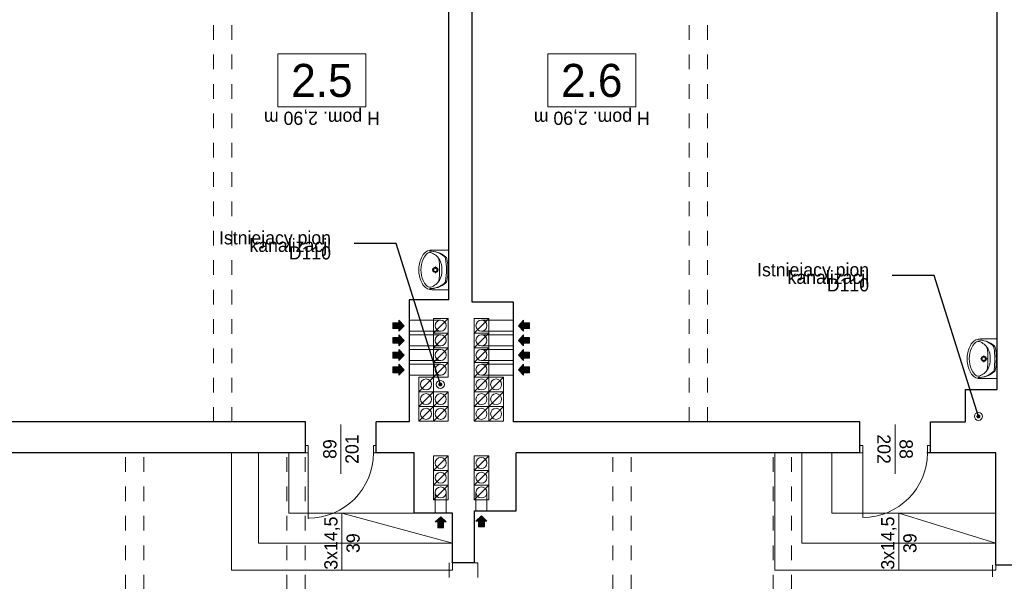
# Model space of a CAD drawing. Extents: x -145259 to -66341, y -2316 to 227384.
# Tile 98 of 143: x -113334 to -99921, y 131694 to 139339. Entities that reach past the tile are written whole.
import ezdxf

# ---------------------------------------------------------------- set-up
doc = ezdxf.new("R2010")
doc.units = 0
doc.header["$MEASUREMENT"] = 0
doc.linetypes.add('Przerywana', pattern=[400, 200, -200])
for name, color, linetype, lineweight in [('Arch opisy_Nr_Pióra__1', 7, 'Continuous', 25), ('Arch opisy_Nr_Pióra__21', 7, 'Continuous', 13), ('Inwent kominy_Nr_Pióra__21', 7, 'Continuous', 13), ('INWENT OPISY_Nr_Pióra__21', 7, 'Continuous', 13), ('INWENT STROPY_Nr_Pióra__21', 7, 'Continuous', 13), ('INWENT wyposarzenie_Nr_Pióra__21', 7, 'Continuous', 13), ('INWENT. DRZWI_Nr_Pióra__21', 7, 'Continuous', 13), ('INWENT.ŚCIANY_Nr_Pióra__1', 7, 'Continuous', 25), ('Istniejące schody_Nr_Pióra__21', 7, 'Continuous', 13)]:
    doc.layers.add(name, color=color, linetype=linetype, lineweight=lineweight)
doc.layers.add('INWENT kanalizacja_Nr_Pióra__118', color=7, linetype='Continuous', lineweight=13, true_color=0x573938)
doc.layers.add('INWENT wyposarzenie', color=7, linetype='Continuous')
doc.styles.add('GENERATED_STYLE_4', font='txt')
doc.styles.add('GENERATED_STYLE_5', font='txt')
doc.styles.add('GENERATED_STYLE_7', font='txt')
doc.dimstyles.new('GENERATED_STYLE__9', dxfattribs={"dimtxt": 0.18, "dimasz": 109.44, "dimexe": 0.18, "dimexo": 0.0625, "dimgap": 0.09, "dimtad": 0, "dimtih": 1, "dimtoh": 1, "dimdec": 4, "dimzin": 0, "dimdsep": 46, "dimcen": 0.09, "dimadec": 0, "dimazin": 0, "dimtfac": 1, "dimtdec": 4, "dimtmove": 0, "dimatfit": 3, "dimldrblk": 'ARROWHEAD_11', "dimfxl": 0, "dimtolj": 1, "dimtzin": 0, "dimarcsym": 0})

# ---------------------------------------------------------------- blocks, each defined once
blk = doc.blocks.new('Symbol Umywalka 14_53', base_point=(-100429, 134454))
at = {"layer": 'INWENT wyposarzenie_Nr_Pióra__21', "linetype": 'Continuous'}
for p, q in [((-100019, 134994), (-100247, 134994)), ((-100019, 134454), (-100019, 134994)), ((-100019, 134809), (-100019, 134639)), ((-100219, 134723), (-100248, 134723)), ((-100202, 134769), (-100202, 134740)), ((-100202, 134707), (-100202, 134678)), ((-100157, 134723), (-100185, 134723)), ((-100019, 134454), (-100247, 134454))]:
    blk.add_line(p, q, dxfattribs=at)
for radius in [35, 25]:
    blk.add_circle((-100202, 134723), radius, dxfattribs=at)
for centre, radius, start, end in [((-100101, 134747), 293, 140.7149, 170.0022), ((-100194, 134809), 213, 141.3152, 152.8429), ((-100253, 134856), 137, 87.5448, 141.2546), ((-100267, 134880), 80.9, 86.0694, 139.1984), ((-100277, 134640), 340, 50.7422, 90.9847), ((-100279, 134675), 305, 48.602, 90.7542), ((-100350, 134736), 241, 32.8442, 68.4481), ((-99985, 134710), 444, 153.7403, 175.7948), ((-100082, 134724), 317, 166.4334, 193.5666), ((-101129, 134724), 985, 351.1734, 8.8204), ((-100354, 134743), 241, 355.394, 31.0561), ((-100107, 134870), 45, 7.9079, 48.602), ((-100090, 134868), 45, 12.7715, 50.7422), ((-101205, 134717), 1154, 0.3225, 7.9079), ((-100706, 134729), 676, 359.5672, 12.7715), ((-100159, 134724), 270, 175.9876, 184.0124), ((-99985, 134737), 444, 184.2052, 206.2597), ((-100354, 134704), 241, 328.9439, 4.606), ((-101205, 134729), 1154, 352.1696, 359.755), ((-100706, 134718), 676, 347.306, 0.5103), ((-100101, 134700), 293, 189.9978, 219.2851), ((-100194, 134638), 213, 207.1571, 218.6848), ((-100279, 134773), 305, 269.3233, 311.4755), ((-100277, 134807), 340, 269.0928, 309.3352), ((-100350, 134711), 241, 291.5519, 327.1558), ((-100106, 134578), 45, 311.4755, 352.1696), ((-100090, 134579), 45, 309.3352, 347.306), ((-100253, 134591), 137, 218.7454, 272.4552), ((-100267, 134568), 80.9, 220.8016, 273.9306)]:
    blk.add_arc(centre, radius, start, end, dxfattribs=at)
blk = doc.blocks.new('Symbol Umywalka 14_54', base_point=(-107899, 135664))
at = {"layer": 'INWENT wyposarzenie_Nr_Pióra__21', "linetype": 'Continuous'}
for p, q in [((-107489, 136204), (-107717, 136204)), ((-107489, 135664), (-107489, 136204)), ((-107489, 136019), (-107489, 135849)), ((-107689, 135933), (-107717, 135933)), ((-107672, 135979), (-107672, 135950)), ((-107672, 135917), (-107672, 135888)), ((-107627, 135933), (-107655, 135933)), ((-107489, 135664), (-107717, 135664))]:
    blk.add_line(p, q, dxfattribs=at)
for radius in [35, 25]:
    blk.add_circle((-107672, 135933), radius, dxfattribs=at)
for centre, radius, start, end in [((-107571, 135957), 293, 140.7149, 170.0022), ((-107664, 136019), 213, 141.3152, 152.8429), ((-107723, 136066), 137, 87.5448, 141.2546), ((-107737, 136090), 80.9, 86.0694, 139.1984), ((-107747, 135850), 340, 50.7422, 90.9847), ((-107749, 135885), 305, 48.602, 90.7542), ((-107820, 135946), 241, 32.8442, 68.4481), ((-107455, 135920), 444, 153.7403, 175.7948), ((-107552, 135934), 317, 166.4334, 193.5666), ((-108599, 135934), 985, 351.1734, 8.8204), ((-107824, 135953), 241, 355.394, 31.0561), ((-107577, 136080), 45, 7.9079, 48.602), ((-107560, 136078), 45, 12.7715, 50.7422), ((-108675, 135927), 1154, 0.3225, 7.9079), ((-108176, 135939), 676, 359.5672, 12.7715), ((-107629, 135934), 270, 175.9876, 184.0124), ((-107455, 135947), 444, 184.2052, 206.2597), ((-107824, 135914), 241, 328.9439, 4.606), ((-108675, 135939), 1154, 352.1696, 359.755), ((-108176, 135928), 676, 347.306, 0.5103), ((-107571, 135910), 293, 189.9978, 219.2851), ((-107664, 135848), 213, 207.1571, 218.6848), ((-107749, 135983), 305, 269.3233, 311.4755), ((-107747, 136017), 340, 269.0928, 309.3352), ((-107820, 135921), 241, 291.5519, 327.1558), ((-107576, 135788), 45, 311.4755, 352.1696), ((-107560, 135789), 45, 309.3352, 347.306), ((-107723, 135801), 137, 218.7454, 272.4552), ((-107737, 135778), 80.9, 220.8016, 273.9306)]:
    blk.add_arc(centre, radius, start, end, dxfattribs=at)
blk = doc.blocks.new('ARROWHEAD_11')
at = {"color": 0, "linetype": 'Continuous', "lineweight": 0}
blk.add_line((0, 0), (-1, 0), dxfattribs=at)
at = {"color": 0, "linetype": 'Continuous', "lineweight": 0, "const_width": 0.25, "flags": 128}
blk.add_lwpolyline([(-0.125, 0, 1), (0.125, 0, 1)], format="xyb", close=True, dxfattribs=at)

msp = doc.modelspace()

# ---------------------------------------------------------------- hatches: boundary and pattern name
at = {"layer": 'Inwent kominy_Nr_Pióra__21', "linetype": 'Continuous'}
for points in [[(-108168.7, 135098.6), (-108168.7, 135133.6), (-108248.7, 135133.6), (-108248.7, 135213.6), (-108168.7, 135213.6), (-108168.7, 135248.6), (-108098.7, 135173.6)], [(-106468.7, 135098.6), (-106468.7, 135133.6), (-106388.7, 135133.6), (-106388.7, 135213.6), (-106468.7, 135213.6), (-106468.7, 135248.6), (-106538.7, 135173.6)], [(-108168.7, 134898.6), (-108168.7, 134933.6), (-108248.7, 134933.6), (-108248.7, 135013.6), (-108168.7, 135013.6), (-108168.7, 135048.6), (-108098.7, 134973.6)], [(-106468.7, 134898.6), (-106468.7, 134933.6), (-106388.7, 134933.6), (-106388.7, 135013.6), (-106468.7, 135013.6), (-106468.7, 135048.6), (-106538.7, 134973.6)], [(-108168.7, 134698.6), (-108168.7, 134733.6), (-108248.7, 134733.6), (-108248.7, 134813.6), (-108168.7, 134813.6), (-108168.7, 134848.6), (-108098.7, 134773.6)], [(-106468.7, 134698.6), (-106468.7, 134733.6), (-106388.7, 134733.6), (-106388.7, 134813.6), (-106468.7, 134813.6), (-106468.7, 134848.6), (-106538.7, 134773.6)], [(-108168.7, 134498.6), (-108168.7, 134533.6), (-108248.7, 134533.6), (-108248.7, 134613.6), (-108168.7, 134613.6), (-108168.7, 134648.6), (-108098.7, 134573.6)], [(-106468.7, 134498.6), (-106468.7, 134533.6), (-106388.7, 134533.6), (-106388.7, 134613.6), (-106468.7, 134613.6), (-106468.7, 134648.6), (-106538.7, 134573.6)], [(-107673.7, 132503.6), (-107638.7, 132503.6), (-107638.7, 132423.6), (-107558.7, 132423.6), (-107558.7, 132503.6), (-107523.7, 132503.6), (-107598.7, 132573.6)], [(-107118.7, 132513.6), (-107083.7, 132513.6), (-107083.7, 132433.6), (-107003.7, 132433.6), (-107003.7, 132513.6), (-106968.7, 132513.6), (-107043.7, 132583.6)]]:
    msp.add_hatch(color=256, dxfattribs=at).paths.add_polyline_path(points, flags=0)

# ---------------------------------------------------------------- linework, layer by layer
at = {"layer": 'Arch opisy_Nr_Pióra__21', "linetype": 'Continuous'}
for p, q in [((-108617, 138873.3), (-109817, 138873.3)), ((-109817, 138873.3), (-109817, 138153.3)), ((-108617, 138153.3), (-108617, 138873.3)), ((-104941.1, 138873.3), (-106141.1, 138873.3)), ((-106141.1, 138873.3), (-106141.1, 138153.3)), ((-104941.1, 138153.3), (-104941.1, 138873.3)), ((-109817, 138153.3), (-108617, 138153.3)), ((-106141.1, 138153.3), (-104941.1, 138153.3))]:
    msp.add_line(p, q, dxfattribs=at)
at = {"layer": 'INWENT kanalizacja_Nr_Pióra__118', "linetype": 'Continuous'}
for centre in [(-107603.7, 134373.6), (-100273.7, 133938.6)]:
    msp.add_circle(centre, 55, dxfattribs=at)
at = {"layer": 'Inwent kominy_Nr_Pióra__21', "linetype": 'Continuous'}
for p, q in [((-108248.7, 135133.6), (-108248.7, 135213.6)), ((-108248.7, 135213.6), (-108168.7, 135213.6)), ((-108098.7, 135173.6), (-108168.7, 135248.6)), ((-108168.7, 135213.6), (-108168.7, 135248.6)), ((-107598.7, 135248.6), (-108028.7, 135248.6)), ((-107698.7, 135073.6), (-107498.7, 135273.6)), ((-107698.7, 135273.6), (-107498.7, 135273.6)), ((-107698.7, 135073.6), (-107698.7, 135273.6)), ((-107498.7, 135273.6), (-107498.7, 135073.6)), ((-107143.7, 135073.6), (-106943.7, 135273.6)), ((-107143.7, 135273.6), (-106943.7, 135273.6)), ((-107143.7, 135073.6), (-107143.7, 135273.6)), ((-107043.7, 135248.6), (-106608.7, 135248.6)), ((-106943.7, 135273.6), (-106943.7, 135073.6)), ((-106538.7, 135173.6), (-106468.7, 135248.6)), ((-106468.7, 135213.6), (-106468.7, 135248.6)), ((-106388.7, 135213.6), (-106468.7, 135213.6)), ((-106388.7, 135133.6), (-106388.7, 135213.6)), ((-108168.7, 135133.6), (-108248.7, 135133.6)), ((-108098.7, 135173.6), (-108168.7, 135098.6)), ((-108168.7, 135133.6), (-108168.7, 135098.6)), ((-107598.7, 135098.6), (-108028.7, 135098.6)), ((-107698.7, 134873.6), (-107498.7, 135073.6)), ((-107698.7, 135073.6), (-107498.7, 135073.6)), ((-107698.7, 134873.6), (-107698.7, 135073.6)), ((-107498.7, 135073.6), (-107698.7, 135073.6)), ((-107498.7, 135073.6), (-107498.7, 134873.6)), ((-107143.7, 134873.6), (-106943.7, 135073.6)), ((-107143.7, 135073.6), (-106943.7, 135073.6)), ((-107143.7, 134873.6), (-107143.7, 135073.6)), ((-106943.7, 135073.6), (-107143.7, 135073.6)), ((-107043.7, 135098.6), (-106608.7, 135098.6)), ((-106943.7, 135073.6), (-106943.7, 134873.6)), ((-106538.7, 135173.6), (-106468.7, 135098.6)), ((-106468.7, 135133.6), (-106468.7, 135098.6)), ((-106468.7, 135133.6), (-106388.7, 135133.6)), ((-108248.7, 134933.6), (-108248.7, 135013.6)), ((-108248.7, 135013.6), (-108168.7, 135013.6)), ((-108168.7, 134933.6), (-108248.7, 134933.6)), ((-108098.7, 134973.6), (-108168.7, 135048.6)), ((-108168.7, 135013.6), (-108168.7, 135048.6)), ((-108098.7, 134973.6), (-108168.7, 134898.6)), ((-108168.7, 134933.6), (-108168.7, 134898.6)), ((-107598.7, 135048.6), (-108028.7, 135048.6)), ((-107043.7, 135048.6), (-106608.7, 135048.6)), ((-106538.7, 134973.6), (-106468.7, 135048.6)), ((-106538.7, 134973.6), (-106468.7, 134898.6)), ((-106468.7, 135013.6), (-106468.7, 135048.6)), ((-106388.7, 135013.6), (-106468.7, 135013.6)), ((-106468.7, 134933.6), (-106468.7, 134898.6)), ((-106468.7, 134933.6), (-106388.7, 134933.6)), ((-106388.7, 134933.6), (-106388.7, 135013.6)), ((-108248.7, 134733.6), (-108248.7, 134813.6)), ((-108248.7, 134813.6), (-108168.7, 134813.6)), ((-108098.7, 134773.6), (-108168.7, 134848.6)), ((-108168.7, 134813.6), (-108168.7, 134848.6)), ((-107598.7, 134898.6), (-108028.7, 134898.6)), ((-107598.7, 134848.6), (-108028.7, 134848.6)), ((-107698.7, 134673.6), (-107698.7, 134873.6)), ((-107498.7, 134873.6), (-107698.7, 134873.6)), ((-107698.7, 134673.6), (-107498.7, 134873.6)), ((-107698.7, 134873.6), (-107498.7, 134873.6)), ((-107498.7, 134873.6), (-107498.7, 134673.6)), ((-107143.7, 134673.6), (-107143.7, 134873.6)), ((-106943.7, 134873.6), (-107143.7, 134873.6)), ((-107143.7, 134673.6), (-106943.7, 134873.6)), ((-107143.7, 134873.6), (-106943.7, 134873.6)), ((-107043.7, 134898.6), (-106608.7, 134898.6)), ((-107043.7, 134848.6), (-106608.7, 134848.6)), ((-106943.7, 134873.6), (-106943.7, 134673.6)), ((-106538.7, 134773.6), (-106468.7, 134848.6)), ((-106468.7, 134813.6), (-106468.7, 134848.6)), ((-106388.7, 134813.6), (-106468.7, 134813.6)), ((-106388.7, 134733.6), (-106388.7, 134813.6)), ((-108168.7, 134733.6), (-108248.7, 134733.6)), ((-108098.7, 134773.6), (-108168.7, 134698.6)), ((-108168.7, 134733.6), (-108168.7, 134698.6)), ((-107598.7, 134698.6), (-108028.7, 134698.6)), ((-107498.7, 134673.6), (-107698.7, 134673.6)), ((-107698.7, 134473.6), (-107498.7, 134673.6)), ((-107698.7, 134673.6), (-107498.7, 134673.6)), ((-107698.7, 134473.6), (-107698.7, 134673.6)), ((-107498.7, 134673.6), (-107498.7, 134473.6)), ((-106943.7, 134673.6), (-107143.7, 134673.6)), ((-107143.7, 134473.6), (-106943.7, 134673.6)), ((-107143.7, 134673.6), (-106943.7, 134673.6)), ((-107143.7, 134473.6), (-107143.7, 134673.6)), ((-107043.7, 134698.6), (-106608.7, 134698.6)), ((-106943.7, 134673.6), (-106943.7, 134473.6)), ((-106538.7, 134773.6), (-106468.7, 134698.6)), ((-106468.7, 134733.6), (-106468.7, 134698.6)), ((-106468.7, 134733.6), (-106388.7, 134733.6)), ((-108248.7, 134533.6), (-108248.7, 134613.6)), ((-108248.7, 134613.6), (-108168.7, 134613.6)), ((-108168.7, 134533.6), (-108248.7, 134533.6)), ((-108098.7, 134573.6), (-108168.7, 134648.6)), ((-108168.7, 134613.6), (-108168.7, 134648.6)), ((-108098.7, 134573.6), (-108168.7, 134498.6)), ((-108168.7, 134533.6), (-108168.7, 134498.6)), ((-107598.7, 134648.6), (-108028.7, 134648.6)), ((-107043.7, 134648.6), (-106608.7, 134648.6)), ((-106538.7, 134573.6), (-106468.7, 134648.6)), ((-106538.7, 134573.6), (-106468.7, 134498.6)), ((-106468.7, 134613.6), (-106468.7, 134648.6)), ((-106388.7, 134613.6), (-106468.7, 134613.6)), ((-106468.7, 134533.6), (-106388.7, 134533.6)), ((-106468.7, 134533.6), (-106468.7, 134498.6)), ((-106388.7, 134533.6), (-106388.7, 134613.6)), ((-107598.7, 134498.6), (-108028.7, 134498.6)), ((-107898.7, 134273.6), (-107898.7, 134473.6)), ((-107898.7, 134473.6), (-107698.7, 134473.6)), ((-107898.7, 134273.6), (-107698.7, 134473.6)), ((-107698.7, 134473.6), (-107698.7, 134273.6)), ((-107498.7, 134473.6), (-107698.7, 134473.6)), ((-107143.7, 134273.6), (-107143.7, 134473.6)), ((-107143.7, 134473.6), (-106943.7, 134473.6)), ((-107143.7, 134273.6), (-106943.7, 134473.6)), ((-106943.7, 134473.6), (-107143.7, 134473.6)), ((-107043.7, 134498.6), (-106608.7, 134498.6)), ((-106943.7, 134473.6), (-106943.7, 134273.6)), ((-106943.7, 134273.6), (-106943.7, 134473.6)), ((-106943.7, 134473.6), (-106743.7, 134473.6)), ((-106943.7, 134273.6), (-106743.7, 134473.6)), ((-106743.7, 134473.6), (-106743.7, 134273.6)), ((-107898.7, 134073.6), (-107898.7, 134273.6)), ((-107898.7, 134273.6), (-107698.7, 134273.6)), ((-107898.7, 134073.6), (-107698.7, 134273.6)), ((-107698.7, 134273.6), (-107898.7, 134273.6)), ((-107698.7, 134073.6), (-107698.7, 134273.6)), ((-107698.7, 134273.6), (-107498.7, 134273.6)), ((-107698.7, 134073.6), (-107498.7, 134273.6)), ((-107698.7, 134273.6), (-107698.7, 134073.6)), ((-107498.7, 134273.6), (-107498.7, 134073.6)), ((-107143.7, 134073.6), (-107143.7, 134273.6)), ((-107143.7, 134273.6), (-106943.7, 134273.6)), ((-107143.7, 134073.6), (-106943.7, 134273.6)), ((-106943.7, 134273.6), (-107143.7, 134273.6)), ((-106943.7, 134273.6), (-106943.7, 134073.6)), ((-106943.7, 134073.6), (-106943.7, 134273.6)), ((-106943.7, 134273.6), (-106743.7, 134273.6)), ((-106943.7, 134073.6), (-106743.7, 134273.6)), ((-106743.7, 134273.6), (-106943.7, 134273.6)), ((-106743.7, 134273.6), (-106743.7, 134073.6)), ((-107898.7, 133873.6), (-107898.7, 134073.6)), ((-107898.7, 134073.6), (-107698.7, 134073.6)), ((-107898.7, 133873.6), (-107698.7, 134073.6)), ((-107698.7, 134073.6), (-107898.7, 134073.6)), ((-107698.7, 133873.6), (-107698.7, 134073.6)), ((-107698.7, 134073.6), (-107498.7, 134073.6)), ((-107698.7, 133873.6), (-107498.7, 134073.6)), ((-107498.7, 134073.6), (-107698.7, 134073.6)), ((-107698.7, 134073.6), (-107698.7, 133873.6)), ((-107498.7, 134073.6), (-107498.7, 133873.6)), ((-107143.7, 133873.6), (-107143.7, 134073.6)), ((-107143.7, 134073.6), (-106943.7, 134073.6)), ((-107143.7, 133873.6), (-106943.7, 134073.6)), ((-106943.7, 134073.6), (-107143.7, 134073.6)), ((-106943.7, 134073.6), (-106943.7, 133873.6)), ((-106943.7, 133873.6), (-106943.7, 134073.6)), ((-106943.7, 134073.6), (-106743.7, 134073.6)), ((-106943.7, 133873.6), (-106743.7, 134073.6)), ((-106743.7, 134073.6), (-106943.7, 134073.6)), ((-106743.7, 134073.6), (-106743.7, 133873.6)), ((-107698.7, 133873.6), (-107898.7, 133873.6)), ((-107498.7, 133873.6), (-107698.7, 133873.6)), ((-106943.7, 133873.6), (-107143.7, 133873.6)), ((-106743.7, 133873.6), (-106943.7, 133873.6)), ((-107698.7, 133203.6), (-107698.7, 133403.6)), ((-107698.7, 133403.6), (-107498.7, 133403.6)), ((-107698.7, 133203.6), (-107498.7, 133403.6)), ((-107498.7, 133403.6), (-107498.7, 133203.6)), ((-107143.7, 133203.6), (-107143.7, 133403.6)), ((-107143.7, 133403.6), (-106943.7, 133403.6)), ((-107143.7, 133203.6), (-106943.7, 133403.6)), ((-106943.7, 133403.6), (-106943.7, 133203.6)), ((-107498.7, 133203.6), (-107698.7, 133203.6)), ((-107698.7, 133003.6), (-107698.7, 133203.6)), ((-107698.7, 133203.6), (-107498.7, 133203.6)), ((-107698.7, 133003.6), (-107498.7, 133203.6)), ((-107498.7, 133203.6), (-107498.7, 133003.6)), ((-106943.7, 133203.6), (-107143.7, 133203.6)), ((-107143.7, 133003.6), (-107143.7, 133203.6)), ((-107143.7, 133203.6), (-106943.7, 133203.6)), ((-107143.7, 133003.6), (-106943.7, 133203.6)), ((-106943.7, 133203.6), (-106943.7, 133003.6)), ((-107498.7, 133003.6), (-107698.7, 133003.6)), ((-107698.7, 132803.6), (-107698.7, 133003.6)), ((-107698.7, 133003.6), (-107498.7, 133003.6)), ((-107698.7, 132803.6), (-107498.7, 133003.6)), ((-107498.7, 133003.6), (-107498.7, 132803.6)), ((-106943.7, 133003.6), (-107143.7, 133003.6)), ((-107143.7, 132803.6), (-107143.7, 133003.6)), ((-107143.7, 133003.6), (-106943.7, 133003.6)), ((-107143.7, 132803.6), (-106943.7, 133003.6)), ((-106943.7, 133003.6), (-106943.7, 132803.6)), ((-107498.7, 132803.6), (-107698.7, 132803.6)), ((-107673.7, 132903.6), (-107673.7, 132623.6)), ((-107523.7, 132903.6), (-107523.7, 132623.6)), ((-106943.7, 132803.6), (-107143.7, 132803.6)), ((-107118.7, 132903.6), (-107118.7, 132653.6)), ((-106968.7, 132903.6), (-106968.7, 132653.6)), ((-107598.7, 132573.6), (-107673.7, 132503.6)), ((-107598.7, 132573.6), (-107523.7, 132503.6)), ((-107043.7, 132583.6), (-107118.7, 132513.6)), ((-107043.7, 132583.6), (-106968.7, 132513.6)), ((-107638.7, 132503.6), (-107673.7, 132503.6)), ((-107638.7, 132503.6), (-107638.7, 132423.6)), ((-107638.7, 132423.6), (-107558.7, 132423.6)), ((-107558.7, 132423.6), (-107558.7, 132503.6)), ((-107558.7, 132503.6), (-107523.7, 132503.6)), ((-107083.7, 132513.6), (-107118.7, 132513.6)), ((-107083.7, 132513.6), (-107083.7, 132433.6)), ((-107083.7, 132433.6), (-107003.7, 132433.6)), ((-107003.7, 132433.6), (-107003.7, 132513.6)), ((-107003.7, 132513.6), (-106968.7, 132513.6))]:
    msp.add_line(p, q, dxfattribs=at)
for centre in [(-107598.7, 135173.6), (-107043.7, 135173.6), (-107598.7, 134973.6), (-107043.7, 134973.6), (-107598.7, 134773.6), (-107043.7, 134773.6), (-107598.7, 134573.6), (-107043.7, 134573.6), (-107798.7, 134373.6), (-107043.7, 134373.6), (-106843.7, 134373.6), (-107798.7, 134173.6), (-107598.7, 134173.6), (-107043.7, 134173.6), (-106843.7, 134173.6), (-107798.7, 133973.6), (-107598.7, 133973.6), (-107043.7, 133973.6), (-106843.7, 133973.6), (-107598.7, 133303.6), (-107043.7, 133303.6), (-107598.7, 133103.6), (-107043.7, 133103.6), (-107598.7, 132903.6), (-107043.7, 132903.6)]:
    msp.add_circle(centre, 75, dxfattribs=at)
at = {"layer": 'INWENT OPISY_Nr_Pióra__21', "linetype": 'Continuous'}
for p, q in [((-108958.7, 133158.6), (-108958.7, 133828.6)), ((-101408.7, 133158.6), (-101408.7, 133828.6))]:
    msp.add_line(p, q, dxfattribs=at)
at = {"layer": 'INWENT STROPY_Nr_Pióra__21', "linetype": 'Przerywana'}
for p, q in [((-110693.7, 133863.6), (-110693.7, 141463.6)), ((-110443.7, 133863.6), (-110443.7, 141463.6)), ((-104213.7, 133863.6), (-104213.7, 141463.6)), ((-103963.7, 133863.6), (-103963.7, 141463.6)), ((-111893.7, 127583.6), (-111893.7, 133443.6)), ((-111643.7, 127583.6), (-111643.7, 133443.6)), ((-109693.7, 127583.6), (-109693.7, 133443.6)), ((-109443.7, 127583.6), (-109443.7, 133443.6)), ((-105253.7, 127583.6), (-105253.7, 133443.6)), ((-105003.7, 127583.6), (-105003.7, 133443.6)), ((-103068.7, 127583.6), (-103068.7, 133443.6)), ((-102818.7, 127583.6), (-102818.7, 133443.6)), ((-107483.7, 128543.6), (-107483.7, 131943.6)), ((-107093.7, 131943.6), (-107483.7, 131943.6)), ((-107093.7, 128543.6), (-107093.7, 131943.6)), ((-100083.7, 128553.6), (-100083.7, 131913.6)), ((-99693.7, 131913.6), (-100083.7, 131913.6))]:
    msp.add_line(p, q, dxfattribs=at)
at = {"layer": 'INWENT. DRZWI_Nr_Pióra__21', "linetype": 'Continuous'}
for p, q in [((-109403.7, 133543.6), (-109438.7, 133543.6)), ((-109403.7, 133443.6), (-109403.7, 133543.6)), ((-108513.7, 133443.6), (-108513.7, 133543.6)), ((-108513.7, 133543.6), (-108478.7, 133543.6)), ((-101848.7, 133543.6), (-101888.7, 133543.6)), ((-101848.7, 133443.6), (-101848.7, 133543.6)), ((-100968.7, 133443.6), (-100968.7, 133543.6)), ((-100968.7, 133543.6), (-100928.7, 133543.6)), ((-109403.7, 133443.6), (-109438.7, 133443.6)), ((-109403.7, 133443.6), (-109403.7, 132543.6)), ((-108513.7, 133443.6), (-108478.7, 133443.6)), ((-101848.7, 133443.6), (-101888.7, 133443.6)), ((-101848.7, 133443.6), (-101848.7, 132563.6)), ((-100968.7, 133443.6), (-100928.7, 133443.6))]:
    msp.add_line(p, q, dxfattribs=at)
for centre, radius in [((-109403.7, 133443.6), 890), ((-101848.7, 133443.6), 880)]:
    msp.add_arc(centre, radius, 270, 0, dxfattribs=at)
at = {"layer": 'INWENT.ŚCIANY_Nr_Pióra__1', "linetype": 'Continuous'}
for p, q in [((-107488.7, 135523.6), (-107488.7, 141463.6)), ((-107168.7, 135493.6), (-107168.7, 141463.6)), ((-100018.7, 134303.6), (-100018.7, 141463.6)), ((-107488.7, 135523.6), (-108028.7, 135523.6)), ((-108028.7, 135523.6), (-108028.7, 133863.6)), ((-106608.7, 135493.6), (-107168.7, 135493.6)), ((-106608.7, 133863.6), (-106608.7, 135493.6)), ((-100448.7, 133863.6), (-100448.7, 134303.6)), ((-100448.7, 134303.6), (-100018.7, 134303.6)), ((-109438.7, 133863.6), (-114398.7, 133863.6)), ((-109438.7, 133443.6), (-109438.7, 133863.6)), ((-108028.7, 133863.6), (-108478.7, 133863.6)), ((-108478.7, 133443.6), (-108478.7, 133863.6)), ((-101888.7, 133863.6), (-106608.7, 133863.6)), ((-101888.7, 133443.6), (-101888.7, 133863.6)), ((-100928.7, 133443.6), (-100928.7, 133863.6)), ((-100928.7, 133863.6), (-100448.7, 133863.6)), ((-109438.7, 133443.6), (-114548.7, 133443.6)), ((-107958.7, 133443.6), (-108478.7, 133443.6)), ((-107958.7, 132623.6), (-107958.7, 133443.6)), ((-101888.7, 133443.6), (-106568.7, 133443.6)), ((-106568.7, 132653.6), (-106568.7, 133443.6)), ((-100038.7, 133443.6), (-100978.7, 133443.6)), ((-100038.7, 131913.6), (-100038.7, 133443.6)), ((-107138.7, 131943.6), (-107138.7, 132653.6)), ((-107138.7, 132653.6), (-106568.7, 132653.6)), ((-107438.7, 132623.6), (-107958.7, 132623.6)), ((-107438.7, 131943.6), (-107438.7, 132623.6)), ((-107138.7, 131943.6), (-107438.7, 131943.6)), ((-99738.7, 131913.6), (-100038.7, 131913.6))]:
    msp.add_line(p, q, dxfattribs=at)
at = {"layer": 'Istniejące schody_Nr_Pióra__21', "linetype": 'Continuous'}
for p, q in [((-110448.7, 131843.6), (-110448.7, 133443.6)), ((-110078.7, 132213.6), (-110078.7, 133443.6)), ((-109668.7, 132623.6), (-109668.7, 133443.6)), ((-103048.7, 131843.6), (-103048.7, 133443.6)), ((-102678.7, 132213.6), (-102678.7, 133443.6)), ((-102268.7, 132623.6), (-102268.7, 133443.6)), ((-107958.7, 132623.6), (-109668.7, 132623.6)), ((-108943.7, 131843.6), (-108943.7, 132623.6)), ((-108943.7, 132623.6), (-107438.7, 132213.6)), ((-100038.7, 132623.6), (-102268.7, 132623.6)), ((-101358.7, 131843.6), (-101358.7, 132623.6)), ((-101358.7, 132623.6), (-100038.7, 132213.6)), ((-107438.7, 132213.6), (-110078.7, 132213.6)), ((-100038.7, 132213.6), (-102678.7, 132213.6)), ((-107438.7, 131943.6), (-107438.7, 131843.6)), ((-100038.7, 131943.6), (-100038.7, 131843.6)), ((-107438.7, 131843.6), (-110448.7, 131843.6)), ((-100038.7, 131843.6), (-103048.7, 131843.6))]:
    msp.add_line(p, q, dxfattribs=at)

# ---------------------------------------------------------------- block references
at = {"layer": 'INWENT wyposarzenie', "color": 104, "linetype": 'Continuous', "lineweight": 20, "true_color": 0x029e21}
for name, p in [('Symbol Umywalka 14_54', (-107898.7, 135663.6)), ('Symbol Umywalka 14_53', (-100428.8, 134453.6))]:
    msp.add_blockref(name, p, dxfattribs=at)

# ---------------------------------------------------------------- texts
at = {"layer": 'Arch opisy_Nr_Pióra__1', "linetype": 'Continuous', "char_height": 450, "attachment_point": 8, "style": 'GENERATED_STYLE_5'}
for s, insert in [('{2.5}', (-109217, 138280.7)), ('{2.6}', (-105541.1, 138280.7))]:
    msp.add_mtext(s, dxfattribs=dict(at, insert=insert))
at = {"layer": 'INWENT OPISY_Nr_Pióra__21', "linetype": 'Continuous', "char_height": 180, "attachment_point": 2, "rotation": 180, "style": 'GENERATED_STYLE_7'}
for insert in [(-109217, 137907.4), (-105541.1, 137907.4)]:
    msp.add_mtext('{H pom. 2,90 m}', dxfattribs=dict(at, insert=insert))
at = {"layer": 'INWENT OPISY_Nr_Pióra__21', "linetype": 'Continuous', "char_height": 180, "width": 1570.45, "attachment_point": 6, "line_spacing_factor": 0.340614, "style": 'GENERATED_STYLE_4'}
for insert in [(-109093.2, 136266.5), (-101763.2, 135831.5)]:
    msp.add_mtext('{Istniejacy pion\\Pkanalizacji D110 }', dxfattribs=dict(at, insert=insert))
at = {"layer": 'INWENT OPISY_Nr_Pióra__21', "linetype": 'Continuous', "char_height": 180, "width": 1346.334, "attachment_point": 2, "style": 'GENERATED_STYLE_7'}
for s, insert, rotation, line_spacing_factor in [('{89\\P201}', (-109199.6, 133493.6), 90, 1.007146), ('{88\\P202}', (-101167.9, 133493.6), 270, 1.007146), ('{3x14,5\\P39}', (-109184.9, 132213.6), 90, 1.008452), ('{3x14,5\\P39}', (-101599.9, 132213.6), 90, 1.008452)]:
    msp.add_mtext(s, dxfattribs=dict(at, insert=insert, rotation=rotation, line_spacing_factor=line_spacing_factor))

# ---------------------------------------------------------------- leaders
at = {"layer": 'INWENT OPISY_Nr_Pióra__21', "linetype": 'Continuous', "annotation_type": 0, "has_hookline": 1, "hookline_direction": 1, "text_width": 1328.6}
for points in [[(-107603.7, 134373.6), (-108206.4, 136292.2), (-108779.4, 136292.2)], [(-100273.7, 133938.6), (-100876.4, 135857.2), (-101449.4, 135857.2)]]:
    msp.add_leader(points, dimstyle='GENERATED_STYLE__9', dxfattribs=at)

doc.saveas('drawing.dxf')
